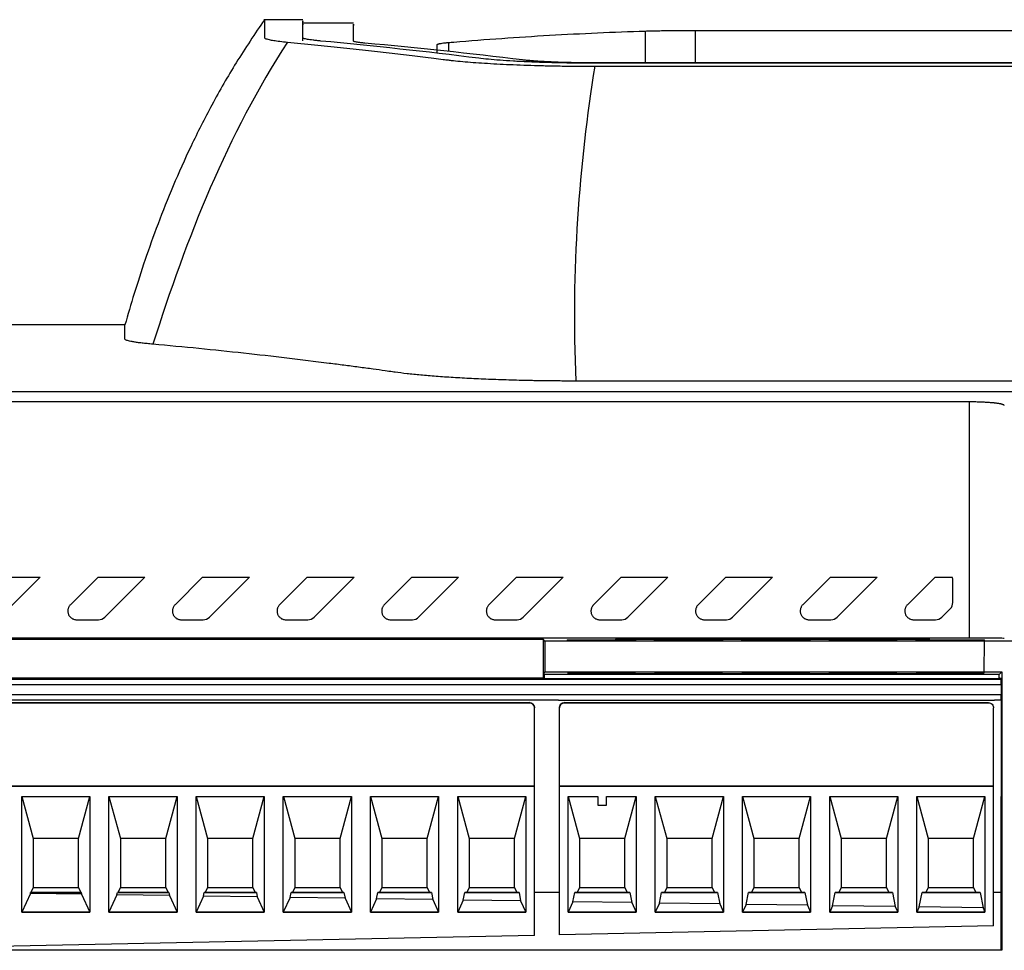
# Model space of a CAD drawing. Header units: millimetres. Extents: x -0.44 to 1.31, y -0.87 to 1.29.
# Tile 15 of 182: x 0.2205 to 0.277, y -0.3611 to -0.3077. Entities that reach past the tile are written whole.
import ezdxf

# ---------------------------------------------------------------- set-up
doc = ezdxf.new("R2010")
doc.units = ezdxf.units.MM

msp = doc.modelspace()

# ---------------------------------------------------------------- linework, layer by layer
at = {"color": 7, "linetype": 'Continuous', "lineweight": 25}
for p, q in [((0.236778, -0.307741), (0.234549, -0.307741)), ((0.239679, -0.307939), (0.236781, -0.307939)), ((0.23969, -0.308969), (0.239679, -0.308346)), ((0.25642, -0.30839), (0.25642, -0.310219)), ((0.259283, -0.308358), (0.259283, -0.310219)), ((0.259283, -0.308358), (0.305677, -0.308358)), ((0.24448, -0.309492), (0.24448, -0.309174)), ((0.24448, -0.309174), (0.24448, -0.309174)), ((0.24448, -0.309664), (0.24448, -0.309174)), ((0.311431, -0.310239), (0.253537, -0.310239)), ((0.311434, -0.310219), (0.253569, -0.310219)), ((0.226577, -0.325245), (0.081304, -0.325245)), ((0.226577, -0.326063), (0.226577, -0.325245)), ((0.312522, -0.328467), (0.252433, -0.328467)), ((0.168406, -0.329062), (0.32737, -0.329062)), ((0.327367, -0.329081), (0.168408, -0.329081)), ((0.275008, -0.329665), (0.186473, -0.329665)), ((0.275008, -0.343211), (0.275008, -0.329665)), ((0.219034, -0.33972), (0.221715, -0.33972)), ((0.221715, -0.33972), (0.219422, -0.342012)), ((0.223449, -0.341305), (0.225034, -0.33972)), ((0.225034, -0.33972), (0.227715, -0.33972)), ((0.227715, -0.33972), (0.225422, -0.342012)), ((0.229449, -0.341305), (0.231034, -0.33972)), ((0.231034, -0.33972), (0.233715, -0.33972)), ((0.233715, -0.33972), (0.231422, -0.342012)), ((0.235449, -0.341305), (0.237034, -0.33972)), ((0.237034, -0.33972), (0.239715, -0.33972)), ((0.239715, -0.33972), (0.237422, -0.342012)), ((0.241449, -0.341305), (0.243034, -0.33972)), ((0.243034, -0.33972), (0.245715, -0.33972)), ((0.245715, -0.33972), (0.243422, -0.342012)), ((0.247449, -0.341305), (0.249034, -0.33972)), ((0.249034, -0.33972), (0.251715, -0.33972)), ((0.251715, -0.33972), (0.249422, -0.342012)), ((0.253449, -0.341305), (0.255034, -0.33972)), ((0.255034, -0.33972), (0.257715, -0.33972)), ((0.257715, -0.33972), (0.255422, -0.342012)), ((0.259449, -0.341305), (0.261034, -0.33972)), ((0.261034, -0.33972), (0.263715, -0.33972)), ((0.263715, -0.33972), (0.261422, -0.342012)), ((0.265449, -0.341305), (0.267034, -0.33972)), ((0.267034, -0.33972), (0.269715, -0.33972)), ((0.269715, -0.33972), (0.267422, -0.342012)), ((0.271449, -0.341305), (0.273034, -0.33972)), ((0.273034, -0.33972), (0.274021, -0.33972)), ((0.274056, -0.341171), (0.274056, -0.339905)), ((0.273422, -0.342012), (0.273909, -0.341525)), ((0.223803, -0.342158), (0.225069, -0.342158)), ((0.229803, -0.342158), (0.231069, -0.342158)), ((0.235803, -0.342158), (0.237069, -0.342158)), ((0.241803, -0.342158), (0.243069, -0.342158)), ((0.247803, -0.342158), (0.249069, -0.342158)), ((0.253803, -0.342158), (0.255069, -0.342158)), ((0.259803, -0.342158), (0.261069, -0.342158)), ((0.265803, -0.342158), (0.267069, -0.342158)), ((0.271803, -0.342158), (0.273069, -0.342158)), ((0.184421, -0.34328), (0.250561, -0.34328)), ((0.275008, -0.343211), (0.186473, -0.343211)), ((0.250561, -0.34328), (0.250561, -0.345253)), ((0.25066, -0.34338), (0.250561, -0.34328)), ((0.256223, -0.343266), (0.271223, -0.343266)), ((0.271223, -0.343293), (0.256223, -0.343293)), ((0.25066, -0.34338), (0.250663, -0.345151)), ((0.277676, -0.34338), (0.25066, -0.34338)), ((0.275853, -0.345211), (0.27587, -0.343323)), ((0.184345, -0.345568), (0.276834, -0.345568)), ((0.250613, -0.345512), (0.1844, -0.345512)), ((0.24324, -0.345512), (0.250613, -0.345512)), ((0.24324, -0.345512), (0.250613, -0.345513)), ((0.250663, -0.345151), (0.250561, -0.345253)), ((0.250561, -0.345253), (0.250613, -0.345306)), ((0.250561, -0.345253), (0.250561, -0.345512)), ((0.276705, -0.345306), (0.250613, -0.345306)), ((0.250613, -0.345306), (0.250613, -0.345535)), ((0.250613, -0.345535), (0.276705, -0.345535)), ((0.250663, -0.345151), (0.27686, -0.345151)), ((0.256223, -0.345241), (0.271223, -0.345241)), ((0.271223, -0.345267), (0.256223, -0.345267)), ((0.27686, -0.345151), (0.276705, -0.345306)), ((0.276705, -0.345535), (0.276705, -0.345306)), ((0.276778, -0.345512), (0.276705, -0.345512)), ((0.276705, -0.345512), (0.276781, -0.345512)), ((0.276705, -0.345512), (0.276778, -0.345512)), ((0.276778, -0.345512), (0.276705, -0.345512)), ((0.276705, -0.345515), (0.276781, -0.345515)), ((0.276778, -0.345512), (0.276781, -0.345512)), ((0.276778, -0.345512), (0.276778, -0.345512)), ((0.276781, -0.345515), (0.276781, -0.345512)), ((0.276781, -0.345515), (0.276834, -0.345568)), ((0.27686, -0.345151), (0.276863, -0.361119)), ((0.184342, -0.34587), (0.276836, -0.34587)), ((0.276836, -0.34587), (0.276835, -0.34647)), ((0.276835, -0.34647), (0.184342, -0.34647)), ((0.251447, -0.346768), (0.184345, -0.346768)), ((0.185464, -0.346914), (0.249764, -0.346914)), ((0.185464, -0.34692), (0.249764, -0.34692)), ((0.249764, -0.34692), (0.249764, -0.346914)), ((0.250064, -0.34722), (0.250064, -0.347214)), ((0.250064, -0.3517), (0.250064, -0.34722)), ((0.251447, -0.346768), (0.276447, -0.346768)), ((0.251497, -0.347214), (0.251497, -0.34722)), ((0.251497, -0.3517), (0.251497, -0.34722)), ((0.251797, -0.346914), (0.251797, -0.34692)), ((0.251797, -0.346914), (0.276097, -0.346914)), ((0.251797, -0.34692), (0.276097, -0.34692)), ((0.276097, -0.34692), (0.276097, -0.346914)), ((0.276397, -0.34722), (0.276397, -0.347214)), ((0.276397, -0.3517), (0.276397, -0.34722)), ((0.276832, -0.346768), (0.276447, -0.346768)), ((0.276829, -0.346768), (0.276812, -0.357801)), ((0.185164, -0.3517), (0.250064, -0.3517)), ((0.250064, -0.351703), (0.185164, -0.351703)), ((0.250064, -0.351703), (0.250064, -0.3517)), ((0.250064, -0.360265), (0.250064, -0.351703)), ((0.251497, -0.3517), (0.251497, -0.351703)), ((0.251497, -0.3517), (0.276397, -0.3517)), ((0.251497, -0.360235), (0.251497, -0.351703)), ((0.276397, -0.351703), (0.251497, -0.351703)), ((0.276397, -0.351703), (0.276397, -0.3517)), ((0.276397, -0.359715), (0.276397, -0.351703)), ((0.220661, -0.352303), (0.224567, -0.352303)), ((0.220661, -0.358928), (0.220661, -0.352303)), ((0.220662, -0.352303), (0.221314, -0.354714)), ((0.223914, -0.354714), (0.224566, -0.352303)), ((0.224567, -0.352303), (0.224567, -0.358928)), ((0.225661, -0.352303), (0.229567, -0.352303)), ((0.225661, -0.358928), (0.225661, -0.352303)), ((0.225662, -0.352303), (0.226314, -0.354714)), ((0.228914, -0.354714), (0.229566, -0.352303)), ((0.229567, -0.352303), (0.229567, -0.358928)), ((0.230661, -0.352303), (0.234567, -0.352303)), ((0.230661, -0.358928), (0.230661, -0.352303)), ((0.230662, -0.352303), (0.231314, -0.354714)), ((0.233914, -0.354714), (0.234566, -0.352303)), ((0.234567, -0.352303), (0.234567, -0.358928)), ((0.235661, -0.352303), (0.239567, -0.352303)), ((0.235661, -0.358928), (0.235661, -0.352303)), ((0.235662, -0.352303), (0.236314, -0.354714)), ((0.238914, -0.354714), (0.239566, -0.352303)), ((0.239567, -0.352303), (0.239567, -0.358928)), ((0.240661, -0.352303), (0.244567, -0.352303)), ((0.240661, -0.358928), (0.240661, -0.352303)), ((0.240662, -0.352303), (0.241314, -0.354714)), ((0.243914, -0.354714), (0.244566, -0.352303)), ((0.244567, -0.352303), (0.244567, -0.358928)), ((0.245661, -0.352303), (0.249567, -0.352303)), ((0.245661, -0.358928), (0.245661, -0.352303)), ((0.245662, -0.352303), (0.246314, -0.354714)), ((0.248914, -0.354714), (0.249566, -0.352303)), ((0.249567, -0.352303), (0.249567, -0.358928)), ((0.251994, -0.352303), (0.253697, -0.352303)), ((0.251994, -0.358928), (0.251994, -0.352303)), ((0.251995, -0.352303), (0.252647, -0.354714)), ((0.253697, -0.352303), (0.253697, -0.352803)), ((0.254197, -0.352303), (0.2559, -0.352303)), ((0.254197, -0.352803), (0.254197, -0.352303)), ((0.255247, -0.354714), (0.255899, -0.352303)), ((0.2559, -0.352303), (0.2559, -0.358928)), ((0.256994, -0.352303), (0.2609, -0.352303)), ((0.256994, -0.358928), (0.256994, -0.352303)), ((0.256995, -0.352303), (0.257647, -0.354714)), ((0.260247, -0.354714), (0.260899, -0.352303)), ((0.2609, -0.352303), (0.2609, -0.358928)), ((0.261994, -0.352303), (0.2659, -0.352303)), ((0.261994, -0.358928), (0.261994, -0.352303)), ((0.261995, -0.352303), (0.262647, -0.354714)), ((0.265247, -0.354714), (0.265899, -0.352303)), ((0.2659, -0.352303), (0.2659, -0.358928)), ((0.266994, -0.352303), (0.2709, -0.352303)), ((0.266994, -0.358928), (0.266994, -0.352303)), ((0.266995, -0.352303), (0.267647, -0.354714)), ((0.270247, -0.354714), (0.270899, -0.352303)), ((0.2709, -0.352303), (0.2709, -0.358928)), ((0.271994, -0.352303), (0.2759, -0.352303)), ((0.271994, -0.358928), (0.271994, -0.352303)), ((0.271995, -0.352303), (0.272647, -0.354714)), ((0.275247, -0.354714), (0.275899, -0.352303)), ((0.2759, -0.352303), (0.2759, -0.358928)), ((0.253697, -0.352803), (0.254197, -0.352803)), ((0.221314, -0.354714), (0.221314, -0.357514)), ((0.223914, -0.354714), (0.221314, -0.354714)), ((0.223914, -0.357514), (0.223914, -0.354714)), ((0.226314, -0.354714), (0.226314, -0.357514)), ((0.228914, -0.354714), (0.226314, -0.354714)), ((0.228914, -0.357514), (0.228914, -0.354714)), ((0.231314, -0.354714), (0.231314, -0.357514)), ((0.233914, -0.354714), (0.231314, -0.354714)), ((0.233914, -0.357514), (0.233914, -0.354714)), ((0.236314, -0.354714), (0.236314, -0.357514)), ((0.238914, -0.354714), (0.236314, -0.354714)), ((0.238914, -0.357514), (0.238914, -0.354714)), ((0.241314, -0.354714), (0.241314, -0.357514)), ((0.243914, -0.354714), (0.241314, -0.354714)), ((0.243914, -0.357514), (0.243914, -0.354714)), ((0.246314, -0.354714), (0.246314, -0.357514)), ((0.248914, -0.354714), (0.246314, -0.354714)), ((0.248914, -0.357514), (0.248914, -0.354714)), ((0.255247, -0.354714), (0.252647, -0.354714)), ((0.252647, -0.354714), (0.252647, -0.357514)), ((0.255247, -0.357514), (0.255247, -0.354714)), ((0.257647, -0.354714), (0.257647, -0.357514)), ((0.260247, -0.354714), (0.257647, -0.354714)), ((0.260247, -0.357514), (0.260247, -0.354714)), ((0.262647, -0.354714), (0.262647, -0.357514)), ((0.265247, -0.354714), (0.262647, -0.354714)), ((0.265247, -0.357514), (0.265247, -0.354714)), ((0.267647, -0.354714), (0.267647, -0.357514)), ((0.270247, -0.354714), (0.267647, -0.354714)), ((0.270247, -0.357514), (0.270247, -0.354714)), ((0.272647, -0.354714), (0.272647, -0.357514)), ((0.275247, -0.354714), (0.272647, -0.354714)), ((0.275247, -0.357514), (0.275247, -0.354714)), ((0.221154, -0.35786), (0.220661, -0.358926)), ((0.221154, -0.35786), (0.221164, -0.357808)), ((0.224094, -0.357904), (0.221154, -0.35786)), ((0.221164, -0.357808), (0.221178, -0.357807)), ((0.224076, -0.357808), (0.221164, -0.357808)), ((0.221314, -0.357514), (0.221178, -0.357807)), ((0.221178, -0.357807), (0.22405, -0.357807)), ((0.221314, -0.357514), (0.223914, -0.357514)), ((0.223914, -0.357514), (0.22405, -0.357807)), ((0.22405, -0.357807), (0.224076, -0.357808)), ((0.224076, -0.357808), (0.224094, -0.357904)), ((0.224094, -0.357904), (0.224567, -0.358926)), ((0.226119, -0.357935), (0.225661, -0.358926)), ((0.226119, -0.357935), (0.226144, -0.357808)), ((0.22913, -0.357981), (0.226119, -0.357935)), ((0.226144, -0.357808), (0.226178, -0.357807)), ((0.229096, -0.357808), (0.226144, -0.357808)), ((0.226314, -0.357514), (0.226178, -0.357807)), ((0.226178, -0.357807), (0.229049, -0.357807)), ((0.226314, -0.357514), (0.228914, -0.357514)), ((0.228914, -0.357514), (0.229049, -0.357807)), ((0.229049, -0.357807), (0.229096, -0.357808)), ((0.229096, -0.357808), (0.22913, -0.357981)), ((0.22913, -0.357981), (0.229567, -0.358926)), ((0.231084, -0.358011), (0.231124, -0.357808)), ((0.231124, -0.357808), (0.231179, -0.357807)), ((0.234116, -0.357808), (0.231124, -0.357808)), ((0.231314, -0.357514), (0.231179, -0.357807)), ((0.231179, -0.357807), (0.234049, -0.357807)), ((0.231314, -0.357514), (0.233914, -0.357514)), ((0.233914, -0.357514), (0.234049, -0.357807)), ((0.234049, -0.357807), (0.234116, -0.357808)), ((0.234116, -0.357808), (0.234165, -0.358058)), ((0.236049, -0.358086), (0.236103, -0.357808)), ((0.236103, -0.357808), (0.236179, -0.357806)), ((0.239137, -0.357808), (0.236103, -0.357808)), ((0.236314, -0.357514), (0.236179, -0.357806)), ((0.236179, -0.357806), (0.239049, -0.357806)), ((0.236314, -0.357514), (0.238914, -0.357514)), ((0.238914, -0.357514), (0.239049, -0.357806)), ((0.239049, -0.357806), (0.239137, -0.357808)), ((0.239137, -0.357808), (0.239201, -0.358134)), ((0.241014, -0.358162), (0.241083, -0.357808)), ((0.241083, -0.357808), (0.241179, -0.357806)), ((0.244157, -0.357808), (0.241083, -0.357808)), ((0.241314, -0.357514), (0.241179, -0.357806)), ((0.241179, -0.357806), (0.244049, -0.357806)), ((0.241314, -0.357514), (0.243914, -0.357514)), ((0.243914, -0.357514), (0.244049, -0.357806)), ((0.244049, -0.357806), (0.244157, -0.357808)), ((0.244157, -0.357808), (0.244236, -0.358211)), ((0.245979, -0.358237), (0.246063, -0.357808)), ((0.246063, -0.357808), (0.246179, -0.357806)), ((0.249178, -0.357808), (0.246063, -0.357808)), ((0.246314, -0.357514), (0.246179, -0.357806)), ((0.246179, -0.357806), (0.249049, -0.357805)), ((0.246314, -0.357514), (0.248914, -0.357514)), ((0.248914, -0.357514), (0.249049, -0.357805)), ((0.249049, -0.357805), (0.249178, -0.357808)), ((0.249178, -0.357808), (0.249272, -0.358287)), ((0.251497, -0.357803), (0.250064, -0.357803)), ((0.251497, -0.357808), (0.250064, -0.357808)), ((0.252268, -0.358333), (0.25237, -0.357808)), ((0.25237, -0.357808), (0.252512, -0.357805)), ((0.255537, -0.357808), (0.25237, -0.357808)), ((0.252647, -0.357514), (0.252512, -0.357805)), ((0.252512, -0.357805), (0.255382, -0.357805)), ((0.252647, -0.357514), (0.255247, -0.357514)), ((0.255247, -0.357514), (0.255382, -0.357805)), ((0.255382, -0.357805), (0.255537, -0.357808)), ((0.255537, -0.357808), (0.25565, -0.358384)), ((0.257234, -0.358409), (0.25735, -0.357808)), ((0.25735, -0.357808), (0.257513, -0.357805)), ((0.260557, -0.357808), (0.25735, -0.357808)), ((0.257647, -0.357514), (0.257513, -0.357805)), ((0.257513, -0.357805), (0.260382, -0.357805)), ((0.257647, -0.357514), (0.260247, -0.357514)), ((0.260247, -0.357514), (0.260382, -0.357805)), ((0.260382, -0.357805), (0.260557, -0.357808)), ((0.260557, -0.357808), (0.260685, -0.358461)), ((0.262199, -0.358484), (0.26233, -0.357808)), ((0.26233, -0.357808), (0.262513, -0.357804)), ((0.265578, -0.357808), (0.26233, -0.357808)), ((0.262647, -0.357514), (0.262513, -0.357804)), ((0.262513, -0.357804), (0.265381, -0.357804)), ((0.262647, -0.357514), (0.265247, -0.357514)), ((0.265247, -0.357514), (0.265381, -0.357804)), ((0.265381, -0.357804), (0.265578, -0.357808)), ((0.265578, -0.357808), (0.26572, -0.358538)), ((0.267164, -0.35856), (0.26731, -0.357808)), ((0.26731, -0.357808), (0.267513, -0.357804)), ((0.270598, -0.357808), (0.26731, -0.357808)), ((0.267647, -0.357514), (0.267513, -0.357804)), ((0.267513, -0.357804), (0.270381, -0.357804)), ((0.267647, -0.357514), (0.270247, -0.357514)), ((0.270247, -0.357514), (0.270381, -0.357804)), ((0.270381, -0.357804), (0.270598, -0.357808)), ((0.270598, -0.357808), (0.270756, -0.358614)), ((0.272129, -0.358635), (0.272289, -0.357808)), ((0.272289, -0.357808), (0.272513, -0.357804)), ((0.275619, -0.357808), (0.272289, -0.357808)), ((0.272647, -0.357514), (0.272513, -0.357804)), ((0.272513, -0.357804), (0.275381, -0.357803)), ((0.272647, -0.357514), (0.275247, -0.357514)), ((0.275247, -0.357514), (0.275381, -0.357803)), ((0.275381, -0.357803), (0.275619, -0.357808)), ((0.275619, -0.357808), (0.275791, -0.358691)), ((0.276812, -0.357801), (0.276397, -0.357801)), ((0.27682, -0.357808), (0.276397, -0.357808)), ((0.27682, -0.357808), (0.276812, -0.357801)), ((0.276827, -0.361083), (0.27682, -0.357808)), ((0.231084, -0.358011), (0.230661, -0.358926)), ((0.234165, -0.358058), (0.231084, -0.358011)), ((0.234165, -0.358058), (0.234567, -0.358926)), ((0.236049, -0.358086), (0.235661, -0.358926)), ((0.239201, -0.358134), (0.236049, -0.358086)), ((0.239201, -0.358134), (0.239567, -0.358926)), ((0.241014, -0.358162), (0.240661, -0.358926)), ((0.244236, -0.358211), (0.241014, -0.358162)), ((0.244236, -0.358211), (0.244567, -0.358926)), ((0.245979, -0.358237), (0.245661, -0.358926)), ((0.249272, -0.358287), (0.245979, -0.358237)), ((0.249272, -0.358287), (0.249567, -0.358926)), ((0.252268, -0.358333), (0.251994, -0.358926)), ((0.25565, -0.358384), (0.252268, -0.358333)), ((0.25565, -0.358384), (0.2559, -0.358926)), ((0.257234, -0.358409), (0.256994, -0.358926)), ((0.260685, -0.358461), (0.257234, -0.358409)), ((0.260685, -0.358461), (0.2609, -0.358926)), ((0.262199, -0.358484), (0.261994, -0.358926)), ((0.26572, -0.358538), (0.262199, -0.358484)), ((0.26572, -0.358538), (0.2659, -0.358926)), ((0.220661, -0.358926), (0.224567, -0.358926)), ((0.224567, -0.358928), (0.220661, -0.358928)), ((0.225661, -0.358926), (0.229567, -0.358926)), ((0.229567, -0.358928), (0.225661, -0.358928)), ((0.230661, -0.358926), (0.234567, -0.358926)), ((0.234567, -0.358928), (0.230661, -0.358928)), ((0.235661, -0.358926), (0.239567, -0.358926)), ((0.239567, -0.358928), (0.235661, -0.358928)), ((0.240661, -0.358926), (0.244567, -0.358926)), ((0.244567, -0.358928), (0.240661, -0.358928)), ((0.245661, -0.358926), (0.249567, -0.358926)), ((0.249567, -0.358928), (0.245661, -0.358928)), ((0.251994, -0.358926), (0.2559, -0.358926)), ((0.2559, -0.358928), (0.251994, -0.358928)), ((0.256994, -0.358926), (0.2609, -0.358926)), ((0.2609, -0.358928), (0.256994, -0.358928)), ((0.261994, -0.358926), (0.2659, -0.358926)), ((0.2659, -0.358928), (0.261994, -0.358928)), ((0.267164, -0.35856), (0.266994, -0.358926)), ((0.266994, -0.358926), (0.2709, -0.358926)), ((0.2709, -0.358928), (0.266994, -0.358928)), ((0.270756, -0.358614), (0.267164, -0.35856)), ((0.270756, -0.358614), (0.2709, -0.358926)), ((0.272129, -0.358635), (0.271994, -0.358926)), ((0.271994, -0.358926), (0.2759, -0.358926)), ((0.2759, -0.358928), (0.271994, -0.358928)), ((0.275791, -0.358691), (0.272129, -0.358635)), ((0.275791, -0.358691), (0.2759, -0.358926)), ((0.276397, -0.359715), (0.251497, -0.360235)), ((0.250064, -0.360265), (0.218337, -0.360928)), ((0.276863, -0.361119), (0.193479, -0.361119)), ((0.19352, -0.361076), (0.276827, -0.361083)), ((0.276863, -0.361119), (0.276827, -0.361083))]:
    msp.add_line(p, q, dxfattribs=at)
at = {"color": 250, "linetype": 'Continuous', "lineweight": 25}
for p, q in [((0.245151, -0.309568), (0.245151, -0.309046)), ((0.256223, -0.343293), (0.256223, -0.343266)), ((0.271223, -0.343293), (0.271223, -0.343266)), ((0.256223, -0.345267), (0.256223, -0.345241)), ((0.271223, -0.345267), (0.271223, -0.345241))]:
    msp.add_line(p, q, dxfattribs=at)
at = {"color": 7, "linetype": 'Continuous', "lineweight": 25}
for centre, start, end in [((0.249764, -0.347214), 0.0011, 90.0011), ((0.251797, -0.347214), 89.9989, 179.9989)]:
    msp.add_arc(centre, 0.0003, start, end, dxfattribs=at)
for centre, start_param, end_param in [((0.276833, -0.345868), 4.703674, 6.274471), ((0.276832, -0.346468), 3.141604, 4.703674)]:
    msp.add_ellipse(centre, major_axis=(0, 0.0003), ratio=0.008727, start_param=start_param, end_param=end_param, dxfattribs=at)
for points, knots in [([(0.234577, -0.307741), (0.234031, -0.308553), (0.232976, -0.310117), (0.231573, -0.312573), (0.230358, -0.314966), (0.22932, -0.317285), (0.228438, -0.319502), (0.227697, -0.32159), (0.227066, -0.323557), (0.226745, -0.324666), (0.226577, -0.325245)], [0, 0, 0, 0, 0.1369746, 0.2640888, 0.3836704, 0.4989697, 0.6140038, 0.7331441, 0.8605952, 1, 1, 1, 1]), ([(0.234577, -0.307746), (0.234577, -0.307744), (0.234577, -0.307738), (0.234577, -0.307754), (0.234577, -0.307779), (0.234577, -0.307824), (0.234577, -0.307888), (0.234577, -0.307973), (0.234577, -0.308063), (0.234577, -0.30815), (0.234577, -0.308222), (0.234577, -0.308292), (0.234577, -0.308359), (0.234577, -0.308422), (0.234577, -0.308477), (0.234577, -0.308526), (0.234577, -0.30857), (0.234577, -0.308613), (0.234578, -0.308656), (0.234577, -0.308699), (0.234579, -0.308739), (0.234572, -0.308776), (0.234609, -0.308812), (0.234701, -0.308847), (0.234856, -0.308887), (0.2351, -0.308931), (0.235446, -0.308978), (0.235747, -0.309009), (0.235897, -0.309024)], [0, 0, 0, 0, 0.024202, 0.098834, 0.17617, 0.256208, 0.33895, 0.424394, 0.512542, 0.563846, 0.610905, 0.65372, 0.69229, 0.726616, 0.756697, 0.778733, 0.800094, 0.82078, 0.840792, 0.860128, 0.87879, 0.894046, 0.909184, 0.924188, 0.939264, 0.959442, 0.97986, 1, 1, 1, 1]), ([(0.236778, -0.308767), (0.236778, -0.308314), (0.236778, -0.307706), (0.236778, -0.307819), (0.236778, -0.307848)], [0, 0, 0, 0, 0.744629, 1, 1, 1, 1]), ([(0.236781, -0.308955), (0.236781, -0.308504), (0.236781, -0.307901), (0.236781, -0.308016), (0.236781, -0.308045)], [0, 0, 0, 0, 0.748173, 1, 1, 1, 1]), ([(0.23968, -0.308965), (0.239679, -0.308495), (0.239679, -0.307874), (0.239679, -0.30803), (0.239679, -0.308067)], [0, 0, 0, 0, 0.756789, 1, 1, 1, 1]), ([(0.237813, -0.308965), (0.237732, -0.308957), (0.237651, -0.308949), (0.237499, -0.308933), (0.237431, -0.308925), (0.237239, -0.308901), (0.23713, -0.308884), (0.236955, -0.308851), (0.236888, -0.308834), (0.2368, -0.3088), (0.236778, -0.308784), (0.236778, -0.308767)], [0, 0, 0, 0, 0.125, 0.125, 0.25, 0.25, 0.5, 0.5, 0.75, 0.75, 1, 1, 1, 1]), ([(0.245439, -0.309022), (0.246354, -0.308947), (0.247269, -0.308875), (0.249099, -0.308746), (0.250014, -0.308688), (0.251845, -0.308583), (0.25276, -0.308536), (0.25459, -0.308453), (0.255505, -0.30842), (0.25642, -0.30839)], [0, 0, 0, 0, 0.25, 0.25, 0.5, 0.5, 0.75, 0.75, 1, 1, 1, 1]), ([(0.25642, -0.30839), (0.256463, -0.308388), (0.256546, -0.308386), (0.256677, -0.308382), (0.256808, -0.308379), (0.256993, -0.308375), (0.257259, -0.308371), (0.257622, -0.308366), (0.258013, -0.308362), (0.258418, -0.30836), (0.258843, -0.308358), (0.259132, -0.308358), (0.259283, -0.308358)], [0, 0, 0, 0, 0.068785, 0.133167, 0.1933, 0.249372, 0.372374, 0.499608, 0.626347, 0.749705, 0.869359, 1, 1, 1, 1]), ([(0.235897, -0.309024), (0.236415, -0.309074), (0.23743, -0.309172), (0.238922, -0.309327), (0.240351, -0.309482), (0.241717, -0.309637), (0.243022, -0.309791), (0.244051, -0.309918), (0.244695, -0.309999), (0.244949, -0.310031), (0.245099, -0.31005), (0.245363, -0.310081), (0.245973, -0.310143), (0.246997, -0.310224), (0.248436, -0.310305), (0.249773, -0.310355), (0.250894, -0.310384), (0.251615, -0.310397), (0.252195, -0.310404), (0.252614, -0.310408), (0.253054, -0.31041), (0.25335, -0.310411), (0.253517, -0.310411)], [0, 0, 0, 0, 0.109183, 0.213979, 0.314388, 0.41041, 0.502046, 0.589589, 0.627557, 0.63775, 0.643237, 0.658833, 0.689815, 0.75182, 0.813904, 0.875978, 0.907042, 0.937961, 0.953626, 0.968849, 0.982378, 1, 1, 1, 1]), ([(0.240342, -0.309087), (0.240299, -0.309083), (0.240215, -0.309075), (0.240102, -0.309063), (0.240003, -0.309051), (0.239919, -0.309039), (0.239829, -0.309025), (0.239748, -0.309007), (0.23969, -0.308986), (0.239683, -0.308972), (0.23968, -0.308965)], [0, 0, 0, 0, 0.10758, 0.211321, 0.311403, 0.408024, 0.501405, 0.664744, 0.830468, 1, 1, 1, 1]), ([(0.24448, -0.309174), (0.244484, -0.309169), (0.24449, -0.309159), (0.244514, -0.309145), (0.244548, -0.309132), (0.244593, -0.309119), (0.244662, -0.309104), (0.244773, -0.309086), (0.244938, -0.309066), (0.245079, -0.309053), (0.245151, -0.309046)], [0, 0, 0, 0, 0.107689, 0.211603, 0.311754, 0.408226, 0.501172, 0.658501, 0.824756, 1, 1, 1, 1]), ([(0.253537, -0.310239), (0.253368, -0.310239), (0.253199, -0.310239), (0.252863, -0.310237), (0.252696, -0.310236), (0.252199, -0.310231), (0.251872, -0.310226), (0.251225, -0.310213), (0.250903, -0.310204), (0.250278, -0.310185), (0.249977, -0.310173), (0.249397, -0.310148), (0.249119, -0.310134), (0.248585, -0.310104), (0.248329, -0.310087), (0.247613, -0.310034), (0.247204, -0.309995), (0.246865, -0.309952)], [0, 0, 0, 0, 0.0625, 0.0625, 0.125, 0.125, 0.25, 0.25, 0.375, 0.375, 0.5, 0.5, 0.625, 0.625, 0.75, 0.75, 1, 1, 1, 1]), ([(0.253569, -0.310219), (0.253455, -0.310219), (0.253244, -0.310218), (0.252824, -0.310216), (0.252315, -0.310208), (0.251715, -0.310194), (0.251145, -0.310174), (0.250616, -0.310148), (0.250191, -0.310122), (0.249857, -0.310096), (0.249598, -0.310072), (0.249452, -0.310055), (0.249378, -0.310047)], [0, 0, 0, 0, 0.0677957, 0.1251184, 0.2493262, 0.3747532, 0.4995469, 0.6240545, 0.7495812, 0.8336012, 0.9168581, 1, 1, 1, 1]), ([(0.253517, -0.310411), (0.264914, -0.310411), (0.282009, -0.310411), (0.300528, -0.310411), (0.308363, -0.310411), (0.310589, -0.310411), (0.311479, -0.310411), (0.311834, -0.31041), (0.312449, -0.310408), (0.313672, -0.310394), (0.315366, -0.310353), (0.317217, -0.310271), (0.318541, -0.310181), (0.319319, -0.310109), (0.319719, -0.310066), (0.319901, -0.310044), (0.319992, -0.310033)], [0, 0, 0, 0, 0.500896, 0.751343, 0.813955, 0.845261, 0.849174, 0.853076, 0.860837, 0.876269, 0.907267, 0.938113, 0.969085, 0.984477, 0.992213, 1, 1, 1, 1]), ([(0.228185, -0.326354), (0.228128, -0.326348), (0.228013, -0.326338), (0.227853, -0.326322), (0.227701, -0.326306), (0.227559, -0.32629), (0.227426, -0.326274), (0.227302, -0.326258), (0.227188, -0.326241), (0.227083, -0.326225), (0.226962, -0.326204), (0.226836, -0.326179), (0.22672, -0.32615), (0.226638, -0.326121), (0.226587, -0.326092), (0.226581, -0.326073), (0.226577, -0.326063)], [0, 0, 0, 0, 0.0555632, 0.1109673, 0.1662587, 0.2214838, 0.2766895, 0.3319225, 0.3872295, 0.442657, 0.4982512, 0.5988561, 0.6990554, 0.7991267, 0.8993491, 1, 1, 1, 1]), ([(0.252433, -0.328467), (0.252314, -0.328467), (0.252075, -0.328467), (0.251718, -0.328466), (0.251361, -0.328463), (0.251006, -0.32846), (0.250652, -0.328456), (0.250299, -0.328451), (0.249655, -0.328439), (0.248729, -0.328417), (0.247558, -0.328378), (0.246441, -0.328329), (0.245391, -0.32827), (0.244415, -0.328202), (0.243528, -0.328128), (0.242738, -0.328047), (0.24223, -0.327983), (0.241838, -0.327927), (0.241416, -0.327868), (0.240766, -0.327779), (0.239976, -0.327672), (0.239134, -0.327561), (0.237765, -0.327384), (0.235847, -0.327149), (0.233358, -0.326866), (0.230796, -0.326596), (0.229064, -0.326435), (0.228185, -0.326354)], [0, 0, 0, 0, 0.008882, 0.017745, 0.026597, 0.035447, 0.044302, 0.05317, 0.062059, 0.093159, 0.124291, 0.155236, 0.186206, 0.217249, 0.24832, 0.279252, 0.310212, 0.317282, 0.338184, 0.37292, 0.414266, 0.456071, 0.498335, 0.618342, 0.741955, 0.869174, 1, 1, 1, 1]), ([(0.277008, -0.329874), (0.277007, -0.329869), (0.277004, -0.329859), (0.276988, -0.329845), (0.276964, -0.329831), (0.276933, -0.329818), (0.276896, -0.329806), (0.276853, -0.329794), (0.276806, -0.329783), (0.276756, -0.329773), (0.276703, -0.329764), (0.276647, -0.329755), (0.276591, -0.329746), (0.276534, -0.329739), (0.276476, -0.329732), (0.276375, -0.329721), (0.276218, -0.329707), (0.275994, -0.329692), (0.275756, -0.32968), (0.27551, -0.329671), (0.27526, -0.329666), (0.275092, -0.329665), (0.275008, -0.329665)], [0, 0, 0, 0, 0.045382, 0.089278, 0.131686, 0.172607, 0.212041, 0.249988, 0.286449, 0.321422, 0.354909, 0.38691, 0.417424, 0.446452, 0.473994, 0.500051, 0.587026, 0.672525, 0.75656, 0.839142, 0.920284, 1, 1, 1, 1]), ([(0.274056, -0.339905), (0.274055, -0.339884), (0.274054, -0.339842), (0.274042, -0.339779), (0.274027, -0.33974), (0.27402, -0.33972)], [0, 0, 0, 0, 0.3333877, 0.6667188, 1, 1, 1, 1]), ([(0.223449, -0.341305), (0.223433, -0.341323), (0.223401, -0.341357), (0.223363, -0.341417), (0.223335, -0.341477), (0.223316, -0.341539), (0.223305, -0.341599), (0.223303, -0.341639), (0.223303, -0.341658)], [0, 0, 0, 0, 0.184271, 0.361498, 0.531684, 0.694828, 0.850932, 1, 1, 1, 1]), ([(0.229449, -0.341305), (0.229433, -0.341323), (0.229401, -0.341357), (0.229363, -0.341417), (0.229335, -0.341477), (0.229316, -0.341539), (0.229305, -0.341599), (0.229303, -0.341639), (0.229303, -0.341658)], [0, 0, 0, 0, 0.184271, 0.361498, 0.531684, 0.694828, 0.850932, 1, 1, 1, 1]), ([(0.235449, -0.341305), (0.235433, -0.341323), (0.235401, -0.341357), (0.235363, -0.341417), (0.235335, -0.341477), (0.235316, -0.341539), (0.235305, -0.341599), (0.235303, -0.341639), (0.235303, -0.341658)], [0, 0, 0, 0, 0.184271, 0.361498, 0.531684, 0.694828, 0.850932, 1, 1, 1, 1]), ([(0.241449, -0.341305), (0.241433, -0.341323), (0.241401, -0.341357), (0.241363, -0.341417), (0.241335, -0.341477), (0.241316, -0.341539), (0.241305, -0.341599), (0.241303, -0.341639), (0.241303, -0.341658)], [0, 0, 0, 0, 0.184271, 0.361498, 0.531684, 0.694828, 0.850932, 1, 1, 1, 1]), ([(0.247449, -0.341305), (0.247433, -0.341323), (0.247401, -0.341357), (0.247363, -0.341417), (0.247335, -0.341477), (0.247316, -0.341539), (0.247305, -0.341599), (0.247303, -0.341639), (0.247303, -0.341658)], [0, 0, 0, 0, 0.184271, 0.361498, 0.531684, 0.694828, 0.850932, 1, 1, 1, 1]), ([(0.253449, -0.341305), (0.253433, -0.341323), (0.253401, -0.341357), (0.253363, -0.341417), (0.253335, -0.341477), (0.253316, -0.341539), (0.253305, -0.341599), (0.253303, -0.341639), (0.253303, -0.341658)], [0, 0, 0, 0, 0.184271, 0.361498, 0.531684, 0.694828, 0.850932, 1, 1, 1, 1]), ([(0.259449, -0.341305), (0.259433, -0.341323), (0.259401, -0.341357), (0.259363, -0.341417), (0.259335, -0.341477), (0.259316, -0.341539), (0.259305, -0.341599), (0.259303, -0.341639), (0.259303, -0.341658)], [0, 0, 0, 0, 0.1842708, 0.3614983, 0.5316835, 0.6948277, 0.8509325, 1, 1, 1, 1]), ([(0.265449, -0.341305), (0.265433, -0.341323), (0.265401, -0.341357), (0.265363, -0.341417), (0.265335, -0.341477), (0.265316, -0.341539), (0.265305, -0.341599), (0.265303, -0.341639), (0.265303, -0.341658)], [0, 0, 0, 0, 0.1842708, 0.3614983, 0.5316835, 0.6948277, 0.8509325, 1, 1, 1, 1]), ([(0.271449, -0.341305), (0.271433, -0.341323), (0.271401, -0.341357), (0.271363, -0.341417), (0.271335, -0.341477), (0.271316, -0.341539), (0.271305, -0.341599), (0.271303, -0.341639), (0.271303, -0.341658)], [0, 0, 0, 0, 0.184271, 0.361498, 0.531684, 0.694828, 0.850932, 1, 1, 1, 1]), ([(0.223303, -0.341658), (0.223304, -0.341683), (0.223306, -0.341731), (0.223322, -0.341803), (0.223349, -0.341874), (0.223387, -0.34194), (0.223436, -0.342001), (0.223495, -0.342055), (0.223562, -0.342099), (0.223637, -0.342132), (0.223718, -0.342154), (0.223774, -0.342157), (0.223803, -0.342158)], [0, 0, 0, 0, 0.092127, 0.185994, 0.281606, 0.378965, 0.478075, 0.57894, 0.681562, 0.785944, 0.892089, 1, 1, 1, 1]), ([(0.229303, -0.341658), (0.229304, -0.341683), (0.229306, -0.341731), (0.229322, -0.341803), (0.229349, -0.341874), (0.229387, -0.34194), (0.229436, -0.342001), (0.229495, -0.342055), (0.229562, -0.342099), (0.229637, -0.342132), (0.229718, -0.342154), (0.229774, -0.342157), (0.229803, -0.342158)], [0, 0, 0, 0, 0.092127, 0.185994, 0.281606, 0.378965, 0.478075, 0.57894, 0.681562, 0.785944, 0.892089, 1, 1, 1, 1]), ([(0.235303, -0.341658), (0.235304, -0.341683), (0.235306, -0.341731), (0.235322, -0.341803), (0.235349, -0.341874), (0.235387, -0.34194), (0.235436, -0.342001), (0.235495, -0.342055), (0.235562, -0.342099), (0.235637, -0.342132), (0.235718, -0.342154), (0.235774, -0.342157), (0.235803, -0.342158)], [0, 0, 0, 0, 0.092127, 0.185994, 0.281606, 0.378965, 0.478075, 0.57894, 0.681562, 0.785944, 0.892089, 1, 1, 1, 1]), ([(0.241303, -0.341658), (0.241304, -0.341683), (0.241306, -0.341731), (0.241322, -0.341803), (0.241349, -0.341874), (0.241387, -0.34194), (0.241436, -0.342001), (0.241495, -0.342055), (0.241562, -0.342099), (0.241637, -0.342132), (0.241718, -0.342154), (0.241774, -0.342157), (0.241803, -0.342158)], [0, 0, 0, 0, 0.092127, 0.185994, 0.281606, 0.378965, 0.478075, 0.57894, 0.681562, 0.785944, 0.892089, 1, 1, 1, 1]), ([(0.247303, -0.341658), (0.247304, -0.341683), (0.247306, -0.341731), (0.247322, -0.341803), (0.247349, -0.341874), (0.247387, -0.34194), (0.247436, -0.342001), (0.247495, -0.342055), (0.247562, -0.342099), (0.247637, -0.342132), (0.247718, -0.342154), (0.247774, -0.342157), (0.247803, -0.342158)], [0, 0, 0, 0, 0.092127, 0.185994, 0.281606, 0.378965, 0.478075, 0.57894, 0.681562, 0.785944, 0.892089, 1, 1, 1, 1]), ([(0.253303, -0.341658), (0.253304, -0.341683), (0.253306, -0.341731), (0.253322, -0.341803), (0.253349, -0.341874), (0.253387, -0.34194), (0.253436, -0.342001), (0.253495, -0.342055), (0.253562, -0.342099), (0.253637, -0.342132), (0.253718, -0.342154), (0.253774, -0.342157), (0.253803, -0.342158)], [0, 0, 0, 0, 0.0921269, 0.1859942, 0.2816056, 0.3789647, 0.478075, 0.5789396, 0.6815617, 0.7859439, 0.8920892, 1, 1, 1, 1]), ([(0.259303, -0.341658), (0.259304, -0.341683), (0.259306, -0.341731), (0.259322, -0.341803), (0.259349, -0.341874), (0.259387, -0.34194), (0.259436, -0.342001), (0.259495, -0.342055), (0.259562, -0.342099), (0.259637, -0.342132), (0.259718, -0.342154), (0.259774, -0.342157), (0.259803, -0.342158)], [0, 0, 0, 0, 0.092127, 0.185994, 0.281606, 0.378965, 0.478075, 0.57894, 0.681562, 0.785944, 0.892089, 1, 1, 1, 1]), ([(0.265303, -0.341658), (0.265304, -0.341683), (0.265306, -0.341731), (0.265322, -0.341803), (0.265349, -0.341874), (0.265387, -0.34194), (0.265436, -0.342001), (0.265495, -0.342055), (0.265562, -0.342099), (0.265637, -0.342132), (0.265718, -0.342154), (0.265774, -0.342157), (0.265803, -0.342158)], [0, 0, 0, 0, 0.0921269, 0.1859942, 0.2816056, 0.3789647, 0.478075, 0.5789396, 0.6815617, 0.7859439, 0.8920892, 1, 1, 1, 1]), ([(0.271303, -0.341658), (0.271304, -0.341683), (0.271306, -0.341731), (0.271322, -0.341803), (0.271349, -0.341874), (0.271387, -0.34194), (0.271436, -0.342001), (0.271495, -0.342055), (0.271562, -0.342099), (0.271637, -0.342132), (0.271718, -0.342154), (0.271774, -0.342157), (0.271803, -0.342158)], [0, 0, 0, 0, 0.0921269, 0.1859942, 0.2816056, 0.3789647, 0.478075, 0.5789396, 0.6815617, 0.7859439, 0.8920892, 1, 1, 1, 1]), ([(0.251937, -0.343323), (0.251937, -0.343321), (0.251979, -0.343319), (0.25217, -0.343314), (0.252321, -0.343312), (0.252705, -0.343309), (0.252937, -0.343308), (0.253421, -0.343306), (0.253671, -0.343306), (0.254135, -0.343306), (0.254385, -0.343306), (0.254869, -0.343308), (0.255102, -0.343309), (0.255486, -0.343312), (0.255636, -0.343314), (0.255828, -0.343319), (0.25587, -0.343321), (0.25587, -0.343323)], [0, 0, 0, 0, 0.125, 0.125, 0.25, 0.25, 0.375, 0.375, 0.5, 0.5, 0.625, 0.625, 0.75, 0.75, 0.875, 0.875, 1, 1, 1, 1]), ([(0.256223, -0.343293), (0.256097, -0.343293), (0.255953, -0.343293), (0.255643, -0.343292), (0.255474, -0.343291), (0.25515, -0.343289), (0.254996, -0.343288), (0.254772, -0.343284), (0.254705, -0.343282), (0.254705, -0.343277), (0.254772, -0.343275), (0.254996, -0.343272), (0.25515, -0.34327), (0.255474, -0.343268), (0.255643, -0.343267), (0.255953, -0.343266), (0.256097, -0.343266), (0.256223, -0.343266)], [0, 0, 0, 0, 0.125, 0.125, 0.25, 0.25, 0.375, 0.375, 0.5, 0.5, 0.625, 0.625, 0.75, 0.75, 0.875, 0.875, 1, 1, 1, 1]), ([(0.256937, -0.343323), (0.256937, -0.343321), (0.256979, -0.343319), (0.25717, -0.343314), (0.257321, -0.343312), (0.257705, -0.343309), (0.257937, -0.343308), (0.258421, -0.343306), (0.258671, -0.343306), (0.259135, -0.343306), (0.259385, -0.343306), (0.259869, -0.343308), (0.260102, -0.343309), (0.260486, -0.343312), (0.260636, -0.343314), (0.260828, -0.343319), (0.26087, -0.343321), (0.26087, -0.343323)], [0, 0, 0, 0, 0.125, 0.125, 0.25, 0.25, 0.375, 0.375, 0.5, 0.5, 0.625, 0.625, 0.75, 0.75, 0.875, 0.875, 1, 1, 1, 1]), ([(0.261937, -0.343323), (0.261937, -0.343321), (0.261979, -0.343319), (0.26217, -0.343314), (0.262321, -0.343312), (0.262705, -0.343309), (0.262937, -0.343308), (0.263421, -0.343306), (0.263671, -0.343306), (0.264135, -0.343306), (0.264385, -0.343306), (0.264869, -0.343308), (0.265102, -0.343309), (0.265486, -0.343312), (0.265636, -0.343314), (0.265828, -0.343319), (0.26587, -0.343321), (0.26587, -0.343323)], [0, 0, 0, 0, 0.125, 0.125, 0.25, 0.25, 0.375, 0.375, 0.5, 0.5, 0.625, 0.625, 0.75, 0.75, 0.875, 0.875, 1, 1, 1, 1]), ([(0.266937, -0.343323), (0.266937, -0.343321), (0.266979, -0.343319), (0.26717, -0.343314), (0.267321, -0.343312), (0.267705, -0.343309), (0.267937, -0.343308), (0.268421, -0.343306), (0.268671, -0.343306), (0.269135, -0.343306), (0.269385, -0.343306), (0.269869, -0.343308), (0.270102, -0.343309), (0.270486, -0.343312), (0.270636, -0.343314), (0.270828, -0.343319), (0.27087, -0.343321), (0.27087, -0.343323)], [0, 0, 0, 0, 0.125, 0.125, 0.25, 0.25, 0.375, 0.375, 0.5, 0.5, 0.625, 0.625, 0.75, 0.75, 0.875, 0.875, 1, 1, 1, 1]), ([(0.271223, -0.343266), (0.271402, -0.343266), (0.271595, -0.343267), (0.271969, -0.343268), (0.272148, -0.343269), (0.272445, -0.343272), (0.272561, -0.343273), (0.272708, -0.343276), (0.272741, -0.343278), (0.272741, -0.34328)], [0, 0, 0, 0, 0.25, 0.25, 0.5, 0.5, 0.75, 0.75, 1, 1, 1, 1]), ([(0.272741, -0.34328), (0.272741, -0.343281), (0.272708, -0.343283), (0.27256, -0.343286), (0.272445, -0.343288), (0.272148, -0.34329), (0.271969, -0.343291), (0.271595, -0.343293), (0.271402, -0.343293), (0.271223, -0.343293)], [0, 0, 0, 0, 0.25, 0.25, 0.5, 0.5, 0.75, 0.75, 1, 1, 1, 1]), ([(0.271937, -0.343323), (0.271937, -0.343321), (0.271979, -0.343319), (0.27217, -0.343314), (0.272321, -0.343312), (0.272705, -0.343309), (0.272937, -0.343308), (0.273421, -0.343306), (0.273671, -0.343306), (0.274135, -0.343306), (0.274385, -0.343306), (0.274869, -0.343308), (0.275102, -0.343309), (0.275486, -0.343312), (0.275636, -0.343314), (0.275828, -0.343319), (0.27587, -0.343321), (0.27587, -0.343323)], [0, 0, 0, 0, 0.125, 0.125, 0.25, 0.25, 0.375, 0.375, 0.5, 0.5, 0.625, 0.625, 0.75, 0.75, 0.875, 0.875, 1, 1, 1, 1]), ([(0.277008, -0.343228), (0.277006, -0.343226), (0.276961, -0.343224), (0.276764, -0.343219), (0.276611, -0.343217), (0.276221, -0.343214), (0.275986, -0.343213), (0.275496, -0.343211), (0.275243, -0.343211), (0.275008, -0.343211)], [0, 0, 0, 0, 0.25, 0.25, 0.5, 0.5, 0.75, 0.75, 1, 1, 1, 1]), ([(0.25587, -0.343323), (0.25587, -0.343324), (0.25585, -0.343326), (0.255732, -0.343329), (0.255634, -0.343331), (0.255319, -0.343335), (0.255101, -0.343337), (0.254556, -0.343339), (0.254231, -0.34334), (0.253575, -0.34334), (0.25325, -0.343339), (0.252706, -0.343337), (0.252487, -0.343335), (0.252173, -0.343331), (0.252074, -0.343329), (0.251957, -0.343326), (0.251937, -0.343324), (0.251937, -0.343323)], [0, 0, 0, 0, 0.125, 0.125, 0.25, 0.25, 0.375, 0.375, 0.5, 0.5, 0.625, 0.625, 0.75, 0.75, 0.875, 0.875, 1, 1, 1, 1]), ([(0.26087, -0.343323), (0.26087, -0.343324), (0.26085, -0.343326), (0.260732, -0.343329), (0.260634, -0.343331), (0.260319, -0.343335), (0.260101, -0.343337), (0.259556, -0.343339), (0.259231, -0.34334), (0.258575, -0.34334), (0.25825, -0.343339), (0.257706, -0.343337), (0.257487, -0.343335), (0.257173, -0.343331), (0.257074, -0.343329), (0.256957, -0.343326), (0.256937, -0.343324), (0.256937, -0.343323)], [0, 0, 0, 0, 0.125, 0.125, 0.25, 0.25, 0.375, 0.375, 0.5, 0.5, 0.625, 0.625, 0.75, 0.75, 0.875, 0.875, 1, 1, 1, 1]), ([(0.26587, -0.343323), (0.26587, -0.343324), (0.26585, -0.343326), (0.265732, -0.343329), (0.265634, -0.343331), (0.265319, -0.343335), (0.265101, -0.343337), (0.264556, -0.343339), (0.264231, -0.34334), (0.263575, -0.34334), (0.26325, -0.343339), (0.262706, -0.343337), (0.262487, -0.343335), (0.262173, -0.343331), (0.262074, -0.343329), (0.261957, -0.343326), (0.261937, -0.343324), (0.261937, -0.343323)], [0, 0, 0, 0, 0.125, 0.125, 0.25, 0.25, 0.375, 0.375, 0.5, 0.5, 0.625, 0.625, 0.75, 0.75, 0.875, 0.875, 1, 1, 1, 1]), ([(0.27087, -0.343323), (0.27087, -0.343324), (0.27085, -0.343326), (0.270732, -0.343329), (0.270634, -0.343331), (0.270319, -0.343335), (0.270101, -0.343337), (0.269556, -0.343339), (0.269231, -0.34334), (0.268575, -0.34334), (0.26825, -0.343339), (0.267706, -0.343337), (0.267487, -0.343335), (0.267173, -0.343331), (0.267074, -0.343329), (0.266957, -0.343326), (0.266937, -0.343324), (0.266937, -0.343323)], [0, 0, 0, 0, 0.125, 0.125, 0.25, 0.25, 0.375, 0.375, 0.5, 0.5, 0.625, 0.625, 0.75, 0.75, 0.875, 0.875, 1, 1, 1, 1]), ([(0.27587, -0.343323), (0.27587, -0.343324), (0.27585, -0.343326), (0.275732, -0.343329), (0.275634, -0.343331), (0.275319, -0.343335), (0.275101, -0.343337), (0.274556, -0.343339), (0.274231, -0.34334), (0.273575, -0.34334), (0.27325, -0.343339), (0.272706, -0.343337), (0.272487, -0.343335), (0.272173, -0.343331), (0.272074, -0.343329), (0.271957, -0.343326), (0.271937, -0.343324), (0.271937, -0.343323)], [0, 0, 0, 0, 0.125, 0.125, 0.25, 0.25, 0.375, 0.375, 0.5, 0.5, 0.625, 0.625, 0.75, 0.75, 0.875, 0.875, 1, 1, 1, 1]), ([(0.251953, -0.345211), (0.251953, -0.345209), (0.251995, -0.345207), (0.252185, -0.345203), (0.252334, -0.345201), (0.252715, -0.345197), (0.252945, -0.345196), (0.253425, -0.345194), (0.253673, -0.345194), (0.254133, -0.345194), (0.254381, -0.345194), (0.254861, -0.345196), (0.255092, -0.345197), (0.255473, -0.345201), (0.255621, -0.345203), (0.255812, -0.345207), (0.255853, -0.345209), (0.255853, -0.345211)], [0, 0, 0, 0, 0.125, 0.125, 0.25, 0.25, 0.375, 0.375, 0.5, 0.5, 0.625, 0.625, 0.75, 0.75, 0.875, 0.875, 1, 1, 1, 1]), ([(0.255853, -0.345211), (0.255853, -0.345212), (0.255834, -0.345214), (0.255717, -0.345217), (0.255619, -0.345219), (0.255307, -0.345223), (0.255091, -0.345225), (0.254551, -0.345227), (0.254228, -0.345228), (0.253578, -0.345228), (0.253255, -0.345227), (0.252716, -0.345225), (0.252499, -0.345223), (0.252187, -0.345219), (0.252089, -0.345217), (0.251973, -0.345214), (0.251953, -0.345212), (0.251953, -0.345211)], [0, 0, 0, 0, 0.125, 0.125, 0.25, 0.25, 0.375, 0.375, 0.5, 0.5, 0.625, 0.625, 0.75, 0.75, 0.875, 0.875, 1, 1, 1, 1]), ([(0.256223, -0.345267), (0.256098, -0.345267), (0.255957, -0.345267), (0.255649, -0.345266), (0.255483, -0.345266), (0.255163, -0.345264), (0.25501, -0.345262), (0.254788, -0.345259), (0.254722, -0.345256), (0.254722, -0.345252), (0.254788, -0.34525), (0.25501, -0.345246), (0.255163, -0.345245), (0.255483, -0.345243), (0.255649, -0.345242), (0.255957, -0.345241), (0.256098, -0.345241), (0.256223, -0.345241)], [0, 0, 0, 0, 0.125, 0.125, 0.25, 0.25, 0.375, 0.375, 0.5, 0.5, 0.625, 0.625, 0.75, 0.75, 0.875, 0.875, 1, 1, 1, 1]), ([(0.256953, -0.345211), (0.256953, -0.345209), (0.256995, -0.345207), (0.257185, -0.345203), (0.257334, -0.345201), (0.257715, -0.345197), (0.257945, -0.345196), (0.258425, -0.345194), (0.258673, -0.345194), (0.259133, -0.345194), (0.259381, -0.345194), (0.259861, -0.345196), (0.260092, -0.345197), (0.260473, -0.345201), (0.260621, -0.345203), (0.260812, -0.345207), (0.260853, -0.345209), (0.260853, -0.345211)], [0, 0, 0, 0, 0.125, 0.125, 0.25, 0.25, 0.375, 0.375, 0.5, 0.5, 0.625, 0.625, 0.75, 0.75, 0.875, 0.875, 1, 1, 1, 1]), ([(0.260853, -0.345211), (0.260853, -0.345212), (0.260834, -0.345214), (0.260717, -0.345217), (0.260619, -0.345219), (0.260307, -0.345223), (0.260091, -0.345225), (0.259551, -0.345227), (0.259228, -0.345228), (0.258578, -0.345228), (0.258255, -0.345227), (0.257716, -0.345225), (0.257499, -0.345223), (0.257187, -0.345219), (0.257089, -0.345217), (0.256973, -0.345214), (0.256953, -0.345212), (0.256953, -0.345211)], [0, 0, 0, 0, 0.125, 0.125, 0.25, 0.25, 0.375, 0.375, 0.5, 0.5, 0.625, 0.625, 0.75, 0.75, 0.875, 0.875, 1, 1, 1, 1]), ([(0.261953, -0.345211), (0.261953, -0.345209), (0.261995, -0.345207), (0.262185, -0.345203), (0.262334, -0.345201), (0.262715, -0.345197), (0.262945, -0.345196), (0.263425, -0.345194), (0.263673, -0.345194), (0.264133, -0.345194), (0.264381, -0.345194), (0.264861, -0.345196), (0.265092, -0.345197), (0.265473, -0.345201), (0.265621, -0.345203), (0.265812, -0.345207), (0.265853, -0.345209), (0.265853, -0.345211)], [0, 0, 0, 0, 0.125, 0.125, 0.25, 0.25, 0.375, 0.375, 0.5, 0.5, 0.625, 0.625, 0.75, 0.75, 0.875, 0.875, 1, 1, 1, 1]), ([(0.265853, -0.345211), (0.265853, -0.345212), (0.265834, -0.345214), (0.265717, -0.345217), (0.265619, -0.345219), (0.265307, -0.345223), (0.265091, -0.345225), (0.264551, -0.345227), (0.264228, -0.345228), (0.263578, -0.345228), (0.263255, -0.345227), (0.262716, -0.345225), (0.262499, -0.345223), (0.262187, -0.345219), (0.262089, -0.345217), (0.261973, -0.345214), (0.261953, -0.345212), (0.261953, -0.345211)], [0, 0, 0, 0, 0.125, 0.125, 0.25, 0.25, 0.375, 0.375, 0.5, 0.5, 0.625, 0.625, 0.75, 0.75, 0.875, 0.875, 1, 1, 1, 1]), ([(0.266953, -0.345211), (0.266953, -0.345209), (0.266995, -0.345207), (0.267185, -0.345203), (0.267334, -0.345201), (0.267715, -0.345197), (0.267945, -0.345196), (0.268425, -0.345194), (0.268673, -0.345194), (0.269133, -0.345194), (0.269381, -0.345194), (0.269861, -0.345196), (0.270092, -0.345197), (0.270473, -0.345201), (0.270621, -0.345203), (0.270812, -0.345207), (0.270853, -0.345209), (0.270853, -0.345211)], [0, 0, 0, 0, 0.125, 0.125, 0.25, 0.25, 0.375, 0.375, 0.5, 0.5, 0.625, 0.625, 0.75, 0.75, 0.875, 0.875, 1, 1, 1, 1]), ([(0.270853, -0.345211), (0.270853, -0.345212), (0.270834, -0.345214), (0.270717, -0.345217), (0.270619, -0.345219), (0.270307, -0.345223), (0.270091, -0.345225), (0.269551, -0.345227), (0.269228, -0.345228), (0.268578, -0.345228), (0.268255, -0.345227), (0.267716, -0.345225), (0.267499, -0.345223), (0.267187, -0.345219), (0.267089, -0.345217), (0.266973, -0.345214), (0.266953, -0.345212), (0.266953, -0.345211)], [0, 0, 0, 0, 0.125, 0.125, 0.25, 0.25, 0.375, 0.375, 0.5, 0.5, 0.625, 0.625, 0.75, 0.75, 0.875, 0.875, 1, 1, 1, 1]), ([(0.271223, -0.345241), (0.2714, -0.345241), (0.271591, -0.345241), (0.27196, -0.345243), (0.272138, -0.345244), (0.272431, -0.345246), (0.272545, -0.345248), (0.272692, -0.345251), (0.272724, -0.345253), (0.272724, -0.345254)], [0, 0, 0, 0, 0.25, 0.25, 0.5, 0.5, 0.75, 0.75, 1, 1, 1, 1]), ([(0.272724, -0.345254), (0.272724, -0.345256), (0.272692, -0.345257), (0.272545, -0.345261), (0.272431, -0.345262), (0.272138, -0.345265), (0.27196, -0.345266), (0.271591, -0.345267), (0.2714, -0.345267), (0.271223, -0.345267)], [0, 0, 0, 0, 0.25, 0.25, 0.5, 0.5, 0.75, 0.75, 1, 1, 1, 1]), ([(0.271953, -0.345211), (0.271953, -0.345209), (0.271995, -0.345207), (0.272185, -0.345203), (0.272334, -0.345201), (0.272715, -0.345197), (0.272945, -0.345196), (0.273425, -0.345194), (0.273673, -0.345194), (0.274133, -0.345194), (0.274381, -0.345194), (0.274861, -0.345196), (0.275092, -0.345197), (0.275473, -0.345201), (0.275621, -0.345203), (0.275812, -0.345207), (0.275853, -0.345209), (0.275853, -0.345211)], [0, 0, 0, 0, 0.125, 0.125, 0.25, 0.25, 0.375, 0.375, 0.5, 0.5, 0.625, 0.625, 0.75, 0.75, 0.875, 0.875, 1, 1, 1, 1]), ([(0.275853, -0.345211), (0.275853, -0.345212), (0.275834, -0.345214), (0.275717, -0.345217), (0.275619, -0.345219), (0.275307, -0.345223), (0.275091, -0.345225), (0.274551, -0.345227), (0.274228, -0.345228), (0.273578, -0.345228), (0.273255, -0.345227), (0.272716, -0.345225), (0.272499, -0.345223), (0.272187, -0.345219), (0.272089, -0.345217), (0.271973, -0.345214), (0.271953, -0.345212), (0.271953, -0.345211)], [0, 0, 0, 0, 0.125, 0.125, 0.25, 0.25, 0.375, 0.375, 0.5, 0.5, 0.625, 0.625, 0.75, 0.75, 0.875, 0.875, 1, 1, 1, 1]), ([(0.249764, -0.34692), (0.249835, -0.34692), (0.249917, -0.346949), (0.250035, -0.347066), (0.250064, -0.347149), (0.250064, -0.34722)], [0, 0, 0, 0, 0.5, 0.5, 1, 1, 1, 1]), ([(0.251497, -0.34722), (0.251497, -0.347149), (0.251526, -0.347066), (0.251644, -0.346949), (0.251726, -0.34692), (0.251797, -0.34692)], [0, 0, 0, 0, 0.5, 0.5, 1, 1, 1, 1]), ([(0.276097, -0.34692), (0.276168, -0.34692), (0.276251, -0.346949), (0.276368, -0.347066), (0.276397, -0.347149), (0.276397, -0.34722)], [0, 0, 0, 0, 0.5, 0.5, 1, 1, 1, 1])]:
    msp.add_open_spline(points, degree=3, knots=knots, dxfattribs=at)
for points in [[(0.235897, -0.309024), (0.234181, -0.311669), (0.231284, -0.317287), (0.229149, -0.323308), (0.228185, -0.326354)], [(0.246865, -0.309952), (0.243848, -0.309575), (0.240831, -0.309246), (0.237813, -0.308965)], [(0.249378, -0.310047), (0.246367, -0.309679), (0.243355, -0.309359), (0.240342, -0.309087)], [(0.245151, -0.309046), (0.245223, -0.30904), (0.245319, -0.309032), (0.245439, -0.309022)], [(0.253517, -0.310411), (0.253072, -0.313216), (0.252383, -0.319082), (0.25229, -0.325307), (0.252433, -0.328467)], [(0.273909, -0.341525), (0.274002, -0.341432), (0.274056, -0.341302), (0.274056, -0.341171)], [(0.225069, -0.342158), (0.2252, -0.342158), (0.22533, -0.342104), (0.225422, -0.342012)], [(0.231069, -0.342158), (0.2312, -0.342158), (0.23133, -0.342104), (0.231422, -0.342012)], [(0.237069, -0.342158), (0.2372, -0.342158), (0.23733, -0.342104), (0.237422, -0.342012)], [(0.243069, -0.342158), (0.2432, -0.342158), (0.24333, -0.342104), (0.243422, -0.342012)], [(0.249069, -0.342158), (0.2492, -0.342158), (0.24933, -0.342104), (0.249422, -0.342012)], [(0.255069, -0.342158), (0.2552, -0.342158), (0.25533, -0.342104), (0.255422, -0.342012)], [(0.261069, -0.342158), (0.2612, -0.342158), (0.26133, -0.342104), (0.261422, -0.342012)], [(0.267069, -0.342158), (0.2672, -0.342158), (0.26733, -0.342104), (0.267422, -0.342012)], [(0.273069, -0.342158), (0.2732, -0.342158), (0.27333, -0.342104), (0.273422, -0.342012)]]:
    msp.add_open_spline(points, degree=3, dxfattribs=at)

doc.saveas('drawing.dxf')
